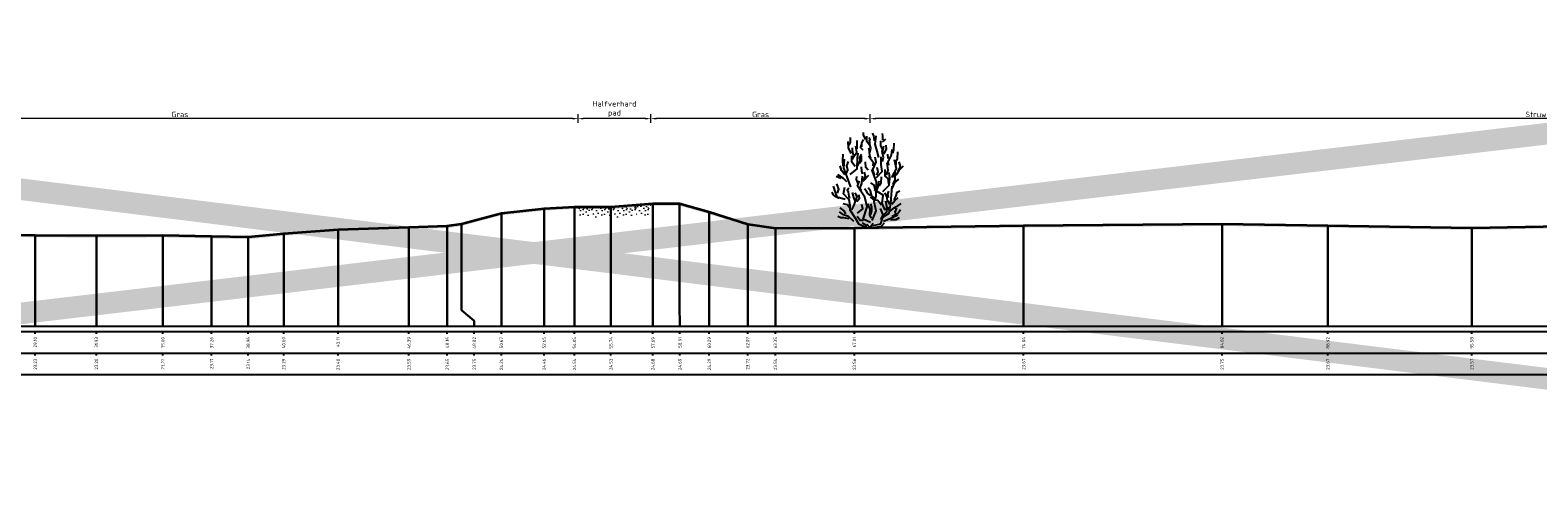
# Model space of a CAD drawing. Header units: metres. Extents: x 173015 to 189682, y 346605 to 348504.
# Tile 128 of 256: x 188913 to 188983, y 347906 to 347928. Entities that reach past the tile are written whole.
import ezdxf
from ezdxf.enums import TextEntityAlignment as Align

# ---------------------------------------------------------------- set-up
doc = ezdxf.new("R2010")
doc.units = ezdxf.units.M
doc.header["$PDMODE"] = 35
doc.header["$PDSIZE"] = 0.075
for name, color, linetype, lineweight in [('B-ME-GR-HEESTER-SD', 252, 'Continuous', 25), ('B-ME-VH-VERHARDING_HALFVERHARDING-AD', 7, 'Continuous', 18), ('X-ME-AL-PROFIEL_HUIDIG MAAIVELD-GD', 252, 'Continuous', 0), ('X-XX-AL-DETAIL1-M-B', 252, 'Continuous', 18), ('X-XX-AL-DWARSPROFIEL_PROFIELLIJN MAAIVELD-GD', 8, 'Continuous', 35), ('X-XX-AL-HULPGEOMETRIE-G', 50, 'Continuous', 25)]:
    doc.layers.add(name, color=color, linetype=linetype, lineweight=lineweight)
doc.layers.add('X-ME-AL-PROFIELRASTER-S', color=7, linetype='Continuous')
doc.styles.add('NLCS-ISO-ANNOTATIVE-T18', font='NLCS-ISO.ttf', dxfattribs={"height": 1.8})
doc.styles.add('NLCS-ISO-M100-T25', font='NLCS-ISO.ttf', dxfattribs={"height": 0.25})
doc.dimstyles.new('NLCS-M100-T25-PIJL_L3_H2', dxfattribs={"dimscale": 0.1, "dimtxt": 2.5, "dimasz": 2.5, "dimexe": 2, "dimexo": 2, "dimgap": 0.7, "dimtad": 1, "dimdec": 3, "dimzin": 0, "dimdsep": 46, "dimtxsty": 'NLCS-ISO-M100-T25', "dimcen": 0, "dimdle": 2, "dimclrd": 256, "dimclre": 256, "dimclrt": 256, "dimazin": 0, "dimtfac": 1, "dimtdec": 3, "dimtofl": 0, "dimtmove": 0, "dimatfit": 3, "dimfxl": 2, "dimfxlon": 1, "dimtfillclr": 256, "dimtolj": 1, "dimtzin": 0, "dimlwd": -1, "dimlwe": -1, "dimarcsym": 0})

# ---------------------------------------------------------------- blocks, each defined once
blk = doc.blocks.new('SAL-PROFIELRASTER_BALK_EIND1-SOD')
at = {"color": 0, "linetype": 'ByBlock', "lineweight": -2, "flags": 128}
for points in [[(0, 0), (1, 0)], [(0, -2.5), (1, -2.5)], [(0, -12.5), (1, -12.5)]]:
    blk.add_lwpolyline(points, dxfattribs=at)
blk = doc.blocks.new('SAL-PROFIELRASTER_BALK_EIND2-SOD')
at = {"color": 0, "linetype": 'ByBlock', "lineweight": -2}
blk.add_line((1, -12.5), (0, -12.5), dxfattribs=at)
blk = doc.blocks.new('SAL-PROFIELRASTER_BALK_DATA-SOD')
at = {"color": 0, "linetype": 'ByBlock', "lineweight": -2}
blk.add_lwpolyline([(0, -3.5), (0, -2.5)], dxfattribs=at)
at = {"color": 0, "linetype": 'ByBlock', "lineweight": -2, "style": 'NLCS-ISO-ANNOTATIVE-T18'}
blk.add_attdef('GETAL', text='', height=1.5, rotation=90, dxfattribs=at).set_placement((0.75, -5), align=Align.RIGHT)
blk = doc.blocks.new('*D86')
at = {"layer": 'Defpoints', "color": 0, "transparency": 16777216}
for p in [(188901.971, 347923.457), (188901.971, 347912.76), (188938.831, 347912.76)]:
    blk.add_point(p, dxfattribs=at)
at = {"layer": 'X-XX-AL-DETAIL1-M-B', "transparency": 16777216}
for p, q in [((188901.971, 347923.257), (188901.971, 347923.657)), ((188938.581, 347923.457), (188902.221, 347923.457)), ((188938.831, 347923.257), (188938.831, 347923.657))]:
    blk.add_line(p, q, dxfattribs=at)
for points in [[(188902.221, 347923.499), (188902.221, 347923.415), (188901.971, 347923.457)], [(188938.581, 347923.499), (188938.581, 347923.415), (188938.831, 347923.457)]]:
    blk.add_solid(points, dxfattribs=at)
at = {"layer": 'X-XX-AL-DETAIL1-M-B', "transparency": 16777216, "insert": (188920.401, 347923.652), "char_height": 0.25, "attachment_point": 5, "style": 'NLCS-ISO-M100-T25'}
blk.add_mtext('\\A1;Gras', dxfattribs=at)
blk = doc.blocks.new('*D87')
at = {"layer": 'Defpoints', "color": 0, "transparency": 16777216}
for p in [(188938.831, 347923.457), (188938.831, 347912.76), (188942.201, 347912.76)]:
    blk.add_point(p, dxfattribs=at)
at = {"layer": 'X-XX-AL-DETAIL1-M-B', "transparency": 16777216}
for p, q in [((188938.831, 347923.257), (188938.831, 347923.657)), ((188941.951, 347923.457), (188939.081, 347923.457)), ((188942.201, 347923.257), (188942.201, 347923.657))]:
    blk.add_line(p, q, dxfattribs=at)
for points in [[(188939.081, 347923.499), (188939.081, 347923.415), (188938.831, 347923.457)], [(188941.951, 347923.499), (188941.951, 347923.415), (188942.201, 347923.457)]]:
    blk.add_solid(points, dxfattribs=at)
at = {"layer": 'X-XX-AL-DETAIL1-M-B', "transparency": 16777216, "insert": (188940.516, 347923.898), "char_height": 0.25, "attachment_point": 5, "style": 'NLCS-ISO-M100-T25'}
blk.add_mtext('\\A1;Halfverhard\\Ppad', dxfattribs=at)
blk = doc.blocks.new('*D88')
at = {"layer": 'Defpoints', "color": 0, "transparency": 16777216}
for p in [(188952.351, 347923.457), (188952.351, 347912.76), (189014.485, 347912.76)]:
    blk.add_point(p, dxfattribs=at)
at = {"layer": 'X-XX-AL-DETAIL1-M-B', "transparency": 16777216}
for p, q in [((188952.351, 347923.257), (188952.351, 347923.657)), ((189014.235, 347923.457), (188952.601, 347923.457)), ((189014.485, 347923.257), (189014.485, 347923.657))]:
    blk.add_line(p, q, dxfattribs=at)
for points in [[(188952.601, 347923.499), (188952.601, 347923.415), (188952.351, 347923.457)], [(189014.235, 347923.499), (189014.235, 347923.415), (189014.485, 347923.457)]]:
    blk.add_solid(points, dxfattribs=at)
at = {"layer": 'X-XX-AL-DETAIL1-M-B', "transparency": 16777216, "insert": (188983.418, 347923.652), "char_height": 0.25, "attachment_point": 5, "style": 'NLCS-ISO-M100-T25'}
blk.add_mtext('\\A1;Struweel', dxfattribs=at)
blk = doc.blocks.new('*D89')
at = {"layer": 'Defpoints', "color": 0, "transparency": 16777216}
for p in [(188942.201, 347923.457), (188942.201, 347912.76), (188952.351, 347912.76)]:
    blk.add_point(p, dxfattribs=at)
at = {"layer": 'X-XX-AL-DETAIL1-M-B', "transparency": 16777216}
for p, q in [((188942.201, 347923.257), (188942.201, 347923.657)), ((188952.101, 347923.457), (188942.451, 347923.457)), ((188952.351, 347923.257), (188952.351, 347923.657))]:
    blk.add_line(p, q, dxfattribs=at)
for points in [[(188942.451, 347923.499), (188942.451, 347923.415), (188942.201, 347923.457)], [(188952.101, 347923.499), (188952.101, 347923.415), (188952.351, 347923.457)]]:
    blk.add_solid(points, dxfattribs=at)
at = {"layer": 'X-XX-AL-DETAIL1-M-B', "transparency": 16777216, "insert": (188947.276, 347923.652), "char_height": 0.25, "attachment_point": 5, "style": 'NLCS-ISO-M100-T25'}
blk.add_mtext('\\A1;Gras', dxfattribs=at)
blk = doc.blocks.new('SGR-HEESTER_S01_E_ZIJ-D')
blk.add_line((-0.166, 0), (0.141, 0))
at = {"flags": 128}
for points in [[(-0.2, 4.074), (-0.317, 4.285), (-0.317, 4.402)], [(-0.035, 3.816), (-0.153, 3.992), (-0.153, 4.238)], [(0.2, 4.015), (0.164, 4.261), (0.106, 4.367)], [(0.399, 3.241), (0.317, 3.534), (0.235, 3.863), (0.282, 4.25)], [(0.587, 4.062), (0.587, 4.226), (0.575, 4.355)], [(-0.881, 3.429), (-1.01, 3.698), (-1.022, 3.992)], [(-0.975, 3.816), (-0.916, 3.956), (-0.916, 4.168)], [(-0.822, 3.147), (-0.775, 3.358), (-0.822, 3.558), (-0.822, 3.687)], [(-0.787, 3.241), (-0.611, 3.487), (-0.658, 3.769)], [(-0.599, 3.64), (-0.599, 3.886), (-0.599, 4.039)], [(-0.329, 3.581), (-0.434, 3.687), (-0.423, 3.839)], [(-0.387, 3.734), (-0.387, 3.91), (-0.305, 4.074)], [(-0.059, 4.003), (0, 4.086), (-0.047, 4.168)], [(0.035, 3.217), (-0.023, 3.335), (-0.047, 3.64), (-0.059, 3.687)], [(-0.012, 3.476), (0.023, 3.663), (-0.023, 3.863), (-0.023, 3.98)], [(0.552, 3.487), (0.575, 3.628), (0.493, 3.781), (0.493, 4.015)], [(0.564, 3.053), (0.622, 3.241), (0.575, 3.44), (0.634, 3.781)], [(0.575, 3.968), (0.716, 4.097)], [(0.634, 3.393), (0.751, 3.628), (0.74, 3.816)], [(0.869, 2.877), (0.834, 3.041), (0.986, 3.346), (1.022, 3.616)], [(1.045, 3.44), (1.092, 3.593), (1.115, 3.91)], [(1.198, 2.912), (1.198, 3.112), (1.268, 3.182), (1.28, 3.511)], [(-1.174, 2.443), (-1.327, 2.643), (-1.397, 2.854)], [(-1.256, 2.866), (-1.268, 3.112), (-1.256, 3.405)], [(-0.889, 1.874), (-1.064, 2.356), (-1.218, 2.75), (-1.196, 3.166)], [(-1.092, 2.514), (-1.033, 2.666), (-1.08, 2.854), (-1.01, 3.065)], [(-0.933, 2.465), (-0.604, 2.728), (-0.582, 3.231), (-0.56, 3.45)], [(-0.693, 2.83), (-0.845, 3.03), (-0.845, 3.323)], [(-0.599, 2.819), (-0.47, 3.088), (-0.481, 3.241), (-0.399, 3.405)], [(-0.493, 2.983), (-0.399, 3.1), (-0.399, 3.323)], [(-0.352, 2.478), (-0.387, 2.619), (-0.399, 2.807)], [(-0.094, 2.666), (-0.2, 2.783), (-0.211, 3.041)], [(0.141, 2.854), (0.153, 3.006), (-0.082, 3.3)], [(0.2, 2.431), (0.129, 2.69), (0.27, 3.03), (0.235, 3.264)], [(0.294, 2.312), (0.557, 2.597), (0.513, 2.925), (0.513, 3.275)], [(0.751, 2.431), (0.834, 2.654), (0.787, 3.006)], [(0.834, 3.194), (0.822, 3.393)], [(0.995, 2.312), (1.214, 2.728), (1.126, 3.144)], [(1.057, 2.361), (1.233, 2.478), (1.339, 2.654), (1.538, 2.854)], [(1.292, 2.619), (1.397, 2.83), (1.339, 3.041)], [(-1.362, 2.279), (-1.573, 2.361)], [(-1.08, 2.115), (-1.233, 2.267), (-1.503, 2.443)], [(-0.564, 2.044), (-0.634, 2.22), (-0.611, 2.361)], [(0.009, 0.233), (-0.319, 0.386), (-0.144, 0.955), (-0.254, 1.415), (-0.582, 1.918), (-0.495, 2.159)], [(-0.399, 1.716), (-0.481, 1.81), (-0.387, 2.044), (-0.352, 2.373)], [(-0.341, 2.138), (-0.223, 2.361), (-0.258, 2.572)], [(-0.294, 2.185), (-0.07, 2.42)], [(0.097, 0.321), (0.272, 0.78), (0.184, 1.196), (0.272, 1.459), (0.294, 2.115), (0.075, 2.684)], [(0.305, 2.42), (0.364, 2.584), (0.317, 2.783)], [(0.305, 1.728), (0.364, 1.904), (0.411, 2.162)], [(0.411, 1.939), (0.505, 2.068), (0.528, 2.349)], [(0.579, 1.677), (0.885, 1.962), (0.907, 2.29), (0.885, 2.553)], [(0.869, 2.021), (0.834, 2.267), (0.693, 2.385), (0.693, 2.69)], [(1.022, 1.81), (1.139, 2.08), (1.327, 2.244)], [(1.045, 1.997), (1.151, 2.197), (1.162, 2.572)], [(-1.432, 1.34), (-1.597, 1.423), (-1.714, 1.528), (-1.761, 1.634)], [(-1.152, 1.305), (-1.524, 1.415), (-1.7, 1.918)], [(-1.515, 1.587), (-1.444, 1.775), (-1.55, 2.021)], [(-0.166, 0), (-0.517, 0.145), (-0.67, 0.408), (-0.933, 0.802), (-0.933, 1.021), (-0.977, 1.284), (-1.24, 1.568), (-1.174, 1.874)], [(-0.939, 1.352), (-0.975, 1.458), (-1.01, 1.645), (-1.069, 1.739), (-0.986, 1.833)], [(-0.845, 0.824), (-0.736, 1.043), (-0.604, 1.437), (-0.692, 1.612)], [(-0.693, 1.235), (-0.763, 1.399), (-0.822, 1.622)], [(-0.622, 1.2), (-0.493, 1.364), (-0.528, 1.516)], [(0.012, 1.481), (-0.106, 1.575), (-0.164, 1.692), (-0.258, 1.798)], [(0.27, 1.317), (0.07, 1.446), (0.012, 1.704), (-0.094, 1.833)], [(0.528, 1.035), (0.446, 1.129), (0.352, 1.258), (0.153, 1.282), (0.012, 1.411)], [(0.235, 1.763), (0.188, 1.962), (0.035, 2.068)], [(0.119, 0.102), (0.491, 0.167), (0.579, 0.474), (0.885, 0.671), (0.951, 1.13), (1.017, 1.918)], [(0.688, 0.802), (0.557, 1.108), (0.601, 1.502), (0.206, 1.743)], [(0.916, 1.082), (0.798, 1.258), (0.775, 1.434), (0.681, 1.61)], [(0.845, 1.376), (0.822, 1.54), (0.869, 1.681)], [(1.115, 1.282), (1.209, 1.47), (1.245, 1.645), (1.374, 1.704)], [(-0.758, 0.277), (-0.999, 0.518), (-1.24, 0.583), (-1.415, 0.736)], [(-1.127, 0.637), (-1.198, 0.777), (-1.397, 0.918)], [(-0.963, 0.918), (-1.057, 1.047), (-1.256, 1.094)], [(-0.582, 0.671), (-0.341, 0.868), (-0.385, 1.065)], [(0.059, 0.437), (-0.012, 0.578), (0, 0.848), (-0.117, 1.094)], [(0.023, 0.601), (0.082, 0.777), (0.082, 0.942), (0.023, 1.106)], [(0.493, 0.367), (0.599, 0.59), (0.47, 0.883)], [(0.622, 0.59), (0.763, 0.73), (0.763, 0.977), (0.716, 1.223)], [(0.798, 0.801), (0.845, 0.953)], [(0.928, 0.754), (1.104, 0.918), (1.198, 0.918)], [(0.998, 1.082), (1.139, 1.247), (1.292, 1.387)], [(1.01, 0.508), (1.198, 0.625), (1.151, 0.719), (1.233, 0.895)], [(1.139, 0.942), (1.28, 1.012), (1.432, 1.118)], [(1.268, 0.637), (1.397, 0.836)], [(-0.975, 0.402), (-1.221, 0.449), (-1.362, 0.449), (-1.503, 0.519)], [(-0.305, 0.32), (-0.47, 0.32), (-0.599, 0.508)], [(-0.141, 0.085), (-0.305, 0.167), (-0.352, 0.214)], [(0, 0), (-0.141, 0.144)], [(-0.023, 0), (0.141, 0.203)], [(0.141, 0), (0.528, 0.062), (0.669, 0.214)], [(0.622, 0.299), (0.951, 0.43), (1.28, 0.583)], [(0.939, 0.367), (1.198, 0.379), (1.35, 0.461)]]:
    blk.add_lwpolyline(points, dxfattribs=at)

msp = doc.modelspace()

# ---------------------------------------------------------------- hatches: boundary and pattern name
at = {"layer": 'B-ME-VH-VERHARDING_HALFVERHARDING-AD'}
h = msp.add_hatch(dxfattribs=at)
h.set_pattern_fill('AVH-HALFVERHARDING_SCHELPEN', color=256, scale=0.2, pattern_type=2)
h.set_pattern_definition([(0, (0.95, 4.2036), (0, 1), [0, -1]), (0, (0.96, 3.8536), (0, 1), [0, -1]), (0, (0.99, 4.3936), (0, 1), [0, -1]), (338.1986, (0.47, 4.08358), (3.00000027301, -0.9999999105), [0.107703, -5.277462]), (216.8699, (0.57, 4.04358), (2.99999991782, 2.00000012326), [0.05, -4.95]), (130.6013, (0.53, 4.01358), (5.000000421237, -5.999999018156), [0.092195, -9.127349]), (206.5651, (0.2, 3.8936), (-0.99999915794, -1.0000013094), [0.022361, -2.213707]), (326.3099, (0.18, 3.88358), (1.99999955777, -1.0000013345), [0.036056, -3.569496]), (108.4349, (0.21, 3.86358), (-0.99999840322, 2.0000004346), [0.031623, -3.130655]), (225, (0.84, 3.7936), (-2e-16, -1.0000003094), [0.042426, -1.371787]), (0, (0.81, 3.7636), (1, 1), [0.06, -0.94]), (135, (0.87, 3.7636), (-1.0000003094, 9e-17), [0.042426, -1.371787]), (251.5651, (0.72, 4.43358), (0.99999840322, 2.0000004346), [0.031623, -3.130655]), (0, (0.71, 4.4036), (1, 1), [0.05, -0.95]), (143.1301, (0.76, 4.40358), (-2.99999991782, 2.00000012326), [0.05, -4.95]), (213.6901, (0.19, 4.44358), (1.99999955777, 1.0000013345), [0.036056, -3.569496]), (341.5651, (0.16, 4.42358), (-2.0000004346, 0.99999840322), [0.063246, -3.099032]), (126.8699, (0.22, 4.40358), (2.00000012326, -2.99999991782), [0.05, -4.95]), (0, (0.48, 4.4036), (0, 1), [0, -1]), (0, (0.21, 4.1436), (0, 1), [0, -1]), (0, (0.49, 3.7736), (0, 1), [0, -1]), (0, (0.76, 4.0836), (0, 1), [0, -1]), (0, (0.47, 4.2536), (0, 1), [0, -1]), (0, (0.25, 4.2836), (0, 1), [0, -1]), (0, (0.34, 4.2236), (0, 1), [0, -1]), (0, (0.3, 3.9836), (0, 1), [0, -1]), (0, (0.06, 4.0236), (0, 1), [0, -1]), (0, (0.07, 4.2536), (0, 1), [0, -1]), (0, (0.04, 4.4736), (0, 1), [0, -1]), (0, (0.35, 4.5136), (0, 1), [0, -1]), (0, (0.57, 4.5536), (0, 1), [0, -1]), (0, (0.92, 4.5136), (0, 1), [0, -1]), (0, (0.68, 4.2036), (0, 1), [0, -1]), (0, (0.58, 4.3836), (0, 1), [0, -1]), (0, (0.66, 3.9036), (0, 1), [0, -1]), (0, (0.36, 3.8536), (0, 1), [0, -1]), (0, (0.66, 3.6336), (0, 1), [0, -1]), (0, (0.33, 3.6936), (0, 1), [0, -1]), (0, (0.01, 3.6636), (0, 1), [0, -1]), (0, (0.13, 3.6136), (0, 1), [0, -1]), (0, (0.14, 3.7536), (0, 1), [0, -1]), (0, (0.81, 3.5936), (0, 1), [0, -1]), (0, (0.93, 4.0036), (0, 1), [0, -1]), (0, (0.88, 4.3036), (0, 1), [0, -1]), (0, (0.42, 3.5836), (0, 1), [0, -1])])
h.paths.add_polyline_path([(188938.8315, 347918.876), (188940.3547, 347918.8661), (188942.2015, 347919.0162), (188942.2015, 347919.5162), (188940.3547, 347919.3661), (188938.8315, 347919.376)])
at = {"layer": 'X-ME-AL-PROFIEL_HUIDIG MAAIVELD-GD'}
h = msp.add_hatch(dxfattribs=at)
h.set_pattern_fill('AGR-MAAIVELD', color=256, scale=0.05, pattern_type=2)
h.set_pattern_definition([(45, (0, -17.45026), (-0.25000007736, 0.25000007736), []), (45, (-0.0357, -17.41455), (0, 0.50000015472), [0.3535535, -0.3535535]), (45, (-0.07143, -17.37883), (0, 0.50000015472), [0.3535535, -0.3535535]), (45, (-0.10764, -17.3426), (0, 0.50000015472), [0.3535535, -0.3535535]), (45, (-0.14286, -17.3074), (0, 0.50000015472), [0.3535535, -0.3535535]), (45, (-0.17857, -17.2717), (0, 0.50000015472), [0.3535535, -0.3535535]), (45, (-0.2143, -17.23597), (0, 0.50000015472), [0.3535535, -0.3535535]), (315, (0, -17.45026), (0.25000007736, 0.25000007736), []), (315, (0.0357, -17.41455), (0.50000015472, -1e-16), [0.3535535, -0.3535535]), (315, (0.07143, -17.37883), (0.50000015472, -1e-16), [0.3535535, -0.3535535]), (315, (0.10764, -17.3426), (0.50000015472, -1e-16), [0.3535535, -0.3535535]), (315, (0.14286, -17.3074), (0.50000015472, -1e-16), [0.3535535, -0.3535535]), (315, (0.17857, -17.2717), (0.50000015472, -1e-16), [0.3535535, -0.3535535]), (315, (0.2143, -17.23597), (0.50000015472, -1e-16), [0.3535535, -0.3535535])])
h.paths.add_polyline_path([(188884.6115, 347916.5321), (188887.6477, 347916.8531), (188892.1521, 347916.9761), (188895.7494, 347916.9161), (188898.1438, 347917.2521), (188900.8932, 347917.3261), (188904.0311, 347917.6401), (188906.7609, 347917.8561), (188910.2058, 347917.9711), (188913.7116, 347917.9661), (188916.5377, 347917.9371), (188919.6162, 347917.9561), (188921.8727, 347917.9081), (188923.5671, 347917.8771), (188925.2083, 347918.0341), (188927.7259, 347918.2151), (188931.0053, 347918.3341), (188932.776, 347918.3881), (188933.4346, 347918.4871), (188935.2819, 347918.9831), (188937.2602, 347919.1971), (188938.6637, 347919.2771), (188940.3547, 347919.2661), (188942.2987, 347919.4241), (188943.5215, 347919.4271), (188944.9043, 347919.0331), (188946.6809, 347918.4631), (188947.9653, 347918.2761), (188951.6189, 347918.3011), (188959.4529, 347918.4131), (188968.6358, 347918.4871), (188973.5338, 347918.4091), (188980.1922, 347918.3061), (188985.1416, 347918.3861), (188991.2539, 347918.2771), (188997.523, 347918.2081), (189002.3492, 347918.2461), (189009.0552, 347918.2341), (189014.4845, 347918.2441), (189014.4845, 347918.3441), (189009.0552, 347918.3341), (189002.3492, 347918.3461), (188997.523, 347918.3081), (188991.2539, 347918.3771), (188985.1416, 347918.4861), (188980.1922, 347918.4061), (188973.5338, 347918.5091), (188968.6358, 347918.5871), (188959.4529, 347918.5131), (188951.6189, 347918.4011), (188947.9653, 347918.3761), (188946.6809, 347918.5631), (188944.9043, 347919.1331), (188943.5215, 347919.5271), (188942.2987, 347919.5241), (188940.3547, 347919.3661), (188938.6637, 347919.3771), (188937.2602, 347919.2971), (188935.2819, 347919.0831), (188933.4346, 347918.5871), (188932.776, 347918.4881), (188931.0053, 347918.4341), (188927.7259, 347918.3151), (188925.2083, 347918.1341), (188923.5671, 347917.9771), (188921.8727, 347918.0081), (188919.6162, 347918.0561), (188916.5377, 347918.0371), (188913.7116, 347918.0661), (188910.2058, 347918.0711), (188906.7609, 347917.9561), (188904.0311, 347917.7401), (188900.8932, 347917.4261), (188898.1438, 347917.3521), (188895.7494, 347917.0161), (188892.1521, 347917.0761), (188887.6477, 347916.9531), (188884.6115, 347916.6321)])

# ---------------------------------------------------------------- linework, layer by layer
at = {"color": 9, "linetype": 'ByBlock', "lineweight": -2}
for p, q in [((188933.4346, 347914.8401), (188933.4346, 347914.5901)), ((188933.4346, 347914.5901), (188933.4346, 347914.8401)), ((188943.5215, 347914.8401), (188943.5215, 347914.5901)), ((188943.5215, 347914.5901), (188943.5215, 347914.8401))]:
    msp.add_line(p, q, dxfattribs=at)
for points in [[(188937.2602, 347919.2971), (188937.2602, 347913.8401)], [(188938.6637, 347919.3771), (188938.6637, 347913.8401)], [(188940.3547, 347919.3661), (188940.3547, 347913.8401)], [(188942.2987, 347919.5241), (188942.2987, 347913.8401)], [(188943.5215, 347914.8401), (188943.5215, 347919.5271)], [(188944.9043, 347919.1331), (188944.9043, 347913.8401)], [(188931.0053, 347918.4341), (188931.0053, 347913.8401)], [(188932.776, 347918.4881), (188932.776, 347913.8401)], [(188933.4346, 347914.8401), (188933.4346, 347918.5871)], [(188935.2819, 347919.0831), (188935.2819, 347913.8401)], [(188946.6809, 347918.5631), (188946.6809, 347913.8401)], [(188951.6189, 347918.4011), (188951.6189, 347913.8401)], [(188959.4529, 347918.5131), (188959.4529, 347913.8401)], [(188968.6358, 347918.5871), (188968.6358, 347913.8401)], [(188973.5338, 347918.5091), (188973.5338, 347913.8401)], [(188980.1922, 347918.4061), (188980.1922, 347913.8401)], [(188913.7116, 347918.0661), (188913.7116, 347913.8401)], [(188916.5377, 347918.0371), (188916.5377, 347913.8401)], [(188919.6162, 347918.0561), (188919.6162, 347913.8401)], [(188921.8727, 347918.0081), (188921.8727, 347913.8401)], [(188923.5671, 347917.9771), (188923.5671, 347913.8401)], [(188925.2083, 347918.1341), (188925.2083, 347913.8401)], [(188927.7259, 347918.3151), (188927.7259, 347913.8401)], [(188947.9653, 347918.3761), (188947.9653, 347913.8401)], [(188933.4346, 347914.5901), (188934.026, 347914.0901), (188934.026, 347913.8401), (188934.026, 347914.0901)], [(188943.5215, 347914.5901), (188943.5487, 347914.0901), (188943.5487, 347913.8401), (188943.5487, 347914.0901)]]:
    msp.add_lwpolyline(points, close=True, dxfattribs=at)
at = {"layer": 'X-XX-AL-DWARSPROFIEL_PROFIELLIJN MAAIVELD-GD'}
msp.add_lwpolyline([(188910.2058, 347918.0711), (188913.7116, 347918.0661), (188916.5377, 347918.0371), (188919.6162, 347918.0561), (188921.8727, 347918.0081), (188923.5671, 347917.9771), (188925.2083, 347918.1341), (188927.7259, 347918.3151), (188931.0053, 347918.4341), (188932.776, 347918.4881), (188933.4346, 347918.5871), (188935.2819, 347919.0831), (188937.2602, 347919.2971), (188938.6637, 347919.3771), (188940.3547, 347919.3661), (188942.2987, 347919.5241), (188943.5215, 347919.5271), (188944.9043, 347919.1331), (188946.6809, 347918.5631), (188947.9653, 347918.3761), (188951.6189, 347918.4011), (188959.4529, 347918.5131), (188968.6358, 347918.5871), (188973.5338, 347918.5091), (188980.1922, 347918.4061), (188985.1416, 347918.4861)], dxfattribs=at)
at = {"layer": 'X-XX-AL-HULPGEOMETRIE-G', "const_width": 1}
msp.add_lwpolyline([(188880.5074, 347910.6007), (189019.6025, 347926.9941), (189019.3825, 347906.9649), (188880.1191, 347924.2804)], dxfattribs=at)

# ---------------------------------------------------------------- block references
at = {"layer": 'B-ME-GR-HEESTER-SD'}
msp.add_blockref('SGR-HEESTER_S01_E_ZIJ-D', (188952.3515, 347918.4116), dxfattribs=at)
at = {"layer": 'X-ME-AL-PROFIELRASTER-S', "xscale": 131.1230451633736, "yscale": 0.1, "zscale": 131.1230451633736}
for name, p in [('SAL-PROFIELRASTER_BALK_EIND1-SOD', (188884.6115, 347913.8401)), ('SAL-PROFIELRASTER_BALK_EIND2-SOD', (188884.6115, 347912.8401))]:
    msp.add_blockref(name, p, dxfattribs=at)
at = {"layer": 'X-ME-AL-PROFIELRASTER-S', "xscale": 0.1, "yscale": 0.1, "zscale": 0.1}
for p, values in [((188913.7116, 347913.8401), {'GETAL': '29.10'}), ((188913.7116, 347913.8401), {'GETAL': '29.10'}), ((188916.5377, 347913.8401), {'GETAL': '31.93'}), ((188916.5377, 347913.8401), {'GETAL': '31.93'}), ((188919.6162, 347913.8401), {'GETAL': '35.00'}), ((188919.6162, 347913.8401), {'GETAL': '35.00'}), ((188921.8727, 347913.8401), {'GETAL': '37.26'}), ((188921.8727, 347913.8401), {'GETAL': '37.26'}), ((188923.5671, 347913.8401), {'GETAL': '38.96'}), ((188923.5671, 347913.8401), {'GETAL': '38.96'}), ((188925.2083, 347913.8401), {'GETAL': '40.60'}), ((188925.2083, 347913.8401), {'GETAL': '40.60'}), ((188927.7259, 347913.8401), {'GETAL': '43.11'}), ((188927.7259, 347913.8401), {'GETAL': '43.11'}), ((188931.0053, 347913.8401), {'GETAL': '46.39'}), ((188931.0053, 347913.8401), {'GETAL': '46.39'}), ((188932.776, 347913.8401), {'GETAL': '48.16'}), ((188932.776, 347913.8401), {'GETAL': '48.16'}), ((188934.026, 347913.8401), {'GETAL': '48.82'}), ((188934.026, 347913.8401), {'GETAL': '48.82'}), ((188935.2819, 347913.8401), {'GETAL': '50.67'}), ((188935.2819, 347913.8401), {'GETAL': '50.67'}), ((188937.2602, 347913.8401), {'GETAL': '52.65'}), ((188937.2602, 347913.8401), {'GETAL': '52.65'}), ((188938.6637, 347913.8401), {'GETAL': '54.05'}), ((188938.6637, 347913.8401), {'GETAL': '54.05'}), ((188940.3547, 347913.8401), {'GETAL': '55.74'}), ((188940.3547, 347913.8401), {'GETAL': '55.74'}), ((188942.2987, 347913.8401), {'GETAL': '57.69'}), ((188942.2987, 347913.8401), {'GETAL': '57.69'}), ((188943.5487, 347913.8401), {'GETAL': '58.91'}), ((188943.5487, 347913.8401), {'GETAL': '58.91'}), ((188944.9043, 347913.8401), {'GETAL': '60.29'}), ((188944.9043, 347913.8401), {'GETAL': '60.29'}), ((188946.6809, 347913.8401), {'GETAL': '62.07'}), ((188946.6809, 347913.8401), {'GETAL': '62.07'}), ((188947.9653, 347913.8401), {'GETAL': '63.35'}), ((188947.9653, 347913.8401), {'GETAL': '63.35'}), ((188951.6189, 347913.8401), {'GETAL': '67.01'}), ((188951.6189, 347913.8401), {'GETAL': '67.01'}), ((188959.4529, 347913.8401), {'GETAL': '74.84'}), ((188959.4529, 347913.8401), {'GETAL': '74.84'}), ((188968.6358, 347913.8401), {'GETAL': '84.02'}), ((188968.6358, 347913.8401), {'GETAL': '84.02'}), ((188973.5338, 347913.8401), {'GETAL': '88.92'}), ((188973.5338, 347913.8401), {'GETAL': '88.92'}), ((188980.1922, 347913.8401), {'GETAL': '95.58'}), ((188980.1922, 347913.8401), {'GETAL': '95.58'}), ((188913.7116, 347912.8401), {'GETAL': '23.23'}), ((188916.5377, 347912.8401), {'GETAL': '23.20'}), ((188919.6162, 347912.8401), {'GETAL': '23.22'}), ((188921.8727, 347912.8401), {'GETAL': '23.17'}), ((188923.5671, 347912.8401), {'GETAL': '23.14'}), ((188925.2083, 347912.8401), {'GETAL': '23.29'}), ((188927.7259, 347912.8401), {'GETAL': '23.48'}), ((188931.0053, 347912.8401), {'GETAL': '23.59'}), ((188932.776, 347912.8401), {'GETAL': '23.65'}), ((188934.026, 347912.8401), {'GETAL': '23.75'}), ((188935.2819, 347912.8401), {'GETAL': '24.24'}), ((188937.2602, 347912.8401), {'GETAL': '24.46'}), ((188938.6637, 347912.8401), {'GETAL': '24.54'}), ((188940.3547, 347912.8401), {'GETAL': '24.53'}), ((188942.2987, 347912.8401), {'GETAL': '24.68'}), ((188943.5487, 347912.8401), {'GETAL': '24.69'}), ((188944.9043, 347912.8401), {'GETAL': '24.29'}), ((188946.6809, 347912.8401), {'GETAL': '23.72'}), ((188947.9653, 347912.8401), {'GETAL': '23.54'}), ((188951.6189, 347912.8401), {'GETAL': '23.56'}), ((188959.4529, 347912.8401), {'GETAL': '23.67'}), ((188968.6358, 347912.8401), {'GETAL': '23.75'}), ((188973.5338, 347912.8401), {'GETAL': '23.67'}), ((188980.1922, 347912.8401), {'GETAL': '23.57'})]:
    msp.add_blockref('SAL-PROFIELRASTER_BALK_DATA-SOD', p, dxfattribs=at).add_auto_attribs(values)

# ---------------------------------------------------------------- dimensions: what is measured, and where the dimension line sits
at = {"layer": 'X-XX-AL-DETAIL1-M-B'}
for base, p1, p2, text, picture, middle in [((188938.8315, 347923.4571), (188942.2015, 347912.7599), (188938.8315, 347912.7599), 'Halfverhard\\Ppad', '*D87', (188940.5165, 347923.4571)), ((188901.9715, 347923.4571), (188938.8315, 347912.7599), (188901.9715, 347912.7599), 'Gras', '*D86', (188920.4015, 347923.4571)), ((188942.2015, 347923.4571), (188952.3515, 347912.7599), (188942.2015, 347912.7599), 'Gras', '*D89', (188947.2765, 347923.4571)), ((188952.3515, 347923.4571), (189014.4845, 347912.7599), (188952.3515, 347912.7599), 'Struweel', '*D88', (188983.418, 347923.4571))]:
    dim = msp.add_linear_dim(base=base, p1=p1, p2=p2, text=text, dimstyle='NLCS-M100-T25-PIJL_L3_H2', dxfattribs=at)
    dim.commit()
    dim.dimension.update_dxf_attribs({"geometry": picture, "text_midpoint": middle, "dimtype": 160})

doc.saveas('drawing.dxf')
